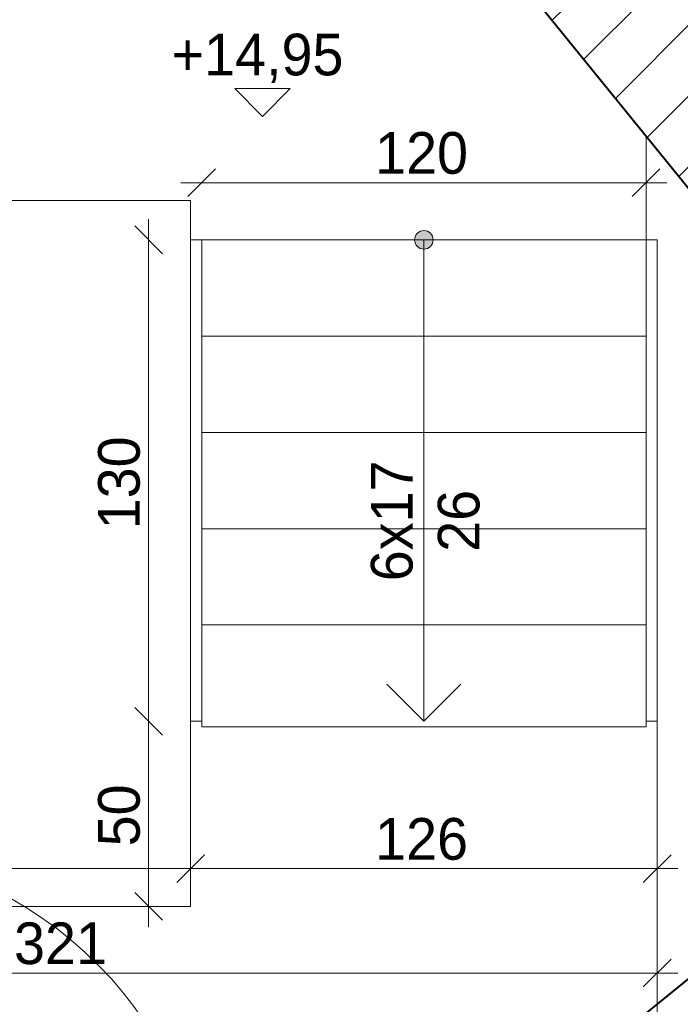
# Model space of a CAD drawing. Header units: millimetres. Extents: x 66905 to 78760, y -2855 to 13188.
# Tile 7 of 11: x 72698 to 74483, y 5612 to 8271. Entities that reach past the tile are written whole.
import ezdxf
from ezdxf.enums import TextEntityAlignment as Align

# ---------------------------------------------------------------- set-up
doc = ezdxf.new("R2010")
doc.units = ezdxf.units.MM
doc.header["$MEASUREMENT"] = 0
doc.linetypes.add('Kropkowana gęsto', pattern=[132.291663, 0, -132.291663])
doc.linetypes.add('Wipeout_Contour', pattern=[1000, 0, -1000])
for name, color, linetype, lineweight in [('0_Nr_pióra__1', 7, 'Continuous', 13), ('0_Nr_pióra__11', 7, 'Continuous', 13), ('0_Nr_pióra__7', 7, 'Continuous', 20), ('Drzwi ARCHICAD_Nr_pióra__27', 7, 'Continuous', 40), ('Drzwi ARCHICAD_Nr_pióra__3', 7, 'Continuous', 13), ('inw_schody zewnętrzne_Nr_pióra__27', 7, 'Continuous', 40), ('inw_schody zewnętrzne_Nr_pióra__87', 7, 'Continuous', 13), ('inw_wymiarowanie_Nr_pióra__1', 7, 'Continuous', 13), ('inw_ściany zewnętrzne_Nr_pióra__87', 7, 'Continuous', 13), ('Znaczniki drzwi ARCHICADa_Nr_pióra__1', 7, 'Continuous', 13), ('Znaczniki drzwi ARCHICADa_Nr_pióra__7', 7, 'Continuous', 20)]:
    doc.layers.add(name, color=color, linetype=linetype, lineweight=lineweight)
for name, color, linetype in [('Drzwi ARCHICAD', 7, 'Continuous'), ('inw_schody zewnętrzne', 7, 'Continuous'), ('inw_wymiarowanie', 7, 'Continuous'), ('inw_ściany zewnętrzne', 7, 'Continuous'), ('Znaczniki drzwi ARCHICADa', 7, 'Continuous')]:
    doc.layers.add(name, color=color, linetype=linetype)
doc.styles.add('STYL_AUTOMATYCZNY_1', font='txt')
doc.dimstyles.new('STYL_AUTOMATYCZNY__1', dxfattribs={"dimtxt": 112.5, "dimasz": 71.25, "dimexe": 0.18, "dimexo": 0.0625, "dimgap": 0.09, "dimtad": 1, "dimdec": 0, "dimlfac": 0.1, "dimzin": 0, "dimdsep": 46, "dimtxsty": 'STYL_AUTOMATYCZNY_1', "dimblk": 'ARROWHEAD_6', "dimblk1": 'ARROWHEAD_6', "dimblk2": 'ARROWHEAD_6', "dimcen": 0.09, "dimse1": 1, "dimse2": 1, "dimclrd": 7, "dimclre": 7, "dimclrt": 7, "dimadec": 1, "dimazin": 0, "dimtfac": 1, "dimtdec": 4, "dimtmove": 0, "dimatfit": 3, "dimfxl": 0, "dimtolj": 1, "dimtzin": 0, "dimarcsym": 0})
doc.dimstyles.new('STYL_AUTOMATYCZNY__2', dxfattribs={"dimtxt": 112.5, "dimasz": 71.25, "dimexe": 0.18, "dimexo": 0.0625, "dimgap": 0.09, "dimtad": 1, "dimtih": 1, "dimtoh": 1, "dimdec": 0, "dimlfac": 0.1, "dimzin": 0, "dimdsep": 46, "dimtxsty": 'STYL_AUTOMATYCZNY_1', "dimblk": 'ARROWHEAD_6', "dimblk1": 'ARROWHEAD_6', "dimblk2": 'ARROWHEAD_6', "dimcen": 0.09, "dimse1": 1, "dimse2": 1, "dimclrd": 7, "dimclre": 7, "dimclrt": 7, "dimadec": 1, "dimazin": 0, "dimtfac": 1, "dimtdec": 4, "dimtmove": 0, "dimatfit": 3, "dimfxl": 0, "dimtolj": 1, "dimtzin": 0, "dimarcsym": 0})
doc.dimstyles.new('STYL_AUTOMATYCZNY__3', dxfattribs={"dimtxt": 112.5, "dimasz": 71.25, "dimexe": 0.18, "dimexo": 0.0625, "dimgap": 0.09, "dimtad": 1, "dimdec": 0, "dimlfac": 0.1, "dimzin": 0, "dimdsep": 46, "dimtxsty": 'STYL_AUTOMATYCZNY_1', "dimblk": 'ARROWHEAD_6', "dimblk1": 'ARROWHEAD_6', "dimblk2": 'ARROWHEAD_6', "dimcen": 0.09, "dimse1": 1, "dimse2": 1, "dimclrd": 7, "dimclre": 7, "dimclrt": 7, "dimadec": 1, "dimazin": 0, "dimtfac": 1, "dimtdec": 4, "dimtmove": 2, "dimatfit": 3, "dimfxl": 0, "dimtolj": 1, "dimtzin": 0, "dimarcsym": 0})
pattern_1 = [(45, (0, 0), (-95.45941, 95.45941), [])]

# ---------------------------------------------------------------- blocks, each defined once
blk = doc.blocks.new('Strop_1_4', base_point=(71020, 5876.8))
at = {"layer": '0_Nr_pióra__1', "color": 7, "linetype": 'Continuous', "lineweight": 13, "flags": 128}
blk.add_lwpolyline([(71020, 5876.8), (70899.5, 5878.9), (71790.1, 4773.8), (72131.5, 4673.1), (73175.7, 4562.7), (73549.1, 4591.1), (74420, 5298.2), (74420, 6376.8), (73160, 6376.8), (73160, 5876.8)], close=True, dxfattribs=at)
blk = doc.blocks.new('Schody_1_4')
at = {"layer": '0_Nr_pióra__11', "color": 7, "linetype": 'Continuous', "lineweight": 13, "flags": 128}
for points in [[(73160, 7676.8), (73160, 6376.8), (73220, 6376.8), (73220, 7676.8)], [(74360, 7676.8), (74360, 6376.8), (74420, 6376.8), (74420, 7676.8)]]:
    blk.add_lwpolyline(points, close=True, dxfattribs=at)
at = {"color": 254, "linetype": 'Wipeout_Contour', "lineweight": 0, "ltscale": 296700.299568}
blk.add_wipeout([(74390, 7676.8), (73190, 7676.8), (73190, 7416.8), (74390, 7416.8)], dxfattribs=at)
at = {"linetype": 'Continuous', "lineweight": 0, "true_color": 0x000000}
blk.add_hatch(color=18, dxfattribs=at).paths.add_polyline_path([(73765, 7676.8, 1), (73815, 7676.8, 1)])
at = {"layer": '0_Nr_pióra__11', "color": 7, "linetype": 'Continuous', "lineweight": 13}
for p, q in [((74390, 7676.8), (73190, 7676.8)), ((73190, 7676.8), (73190, 7416.8)), ((74390, 7416.8), (74390, 7676.8)), ((73190, 7416.8), (74390, 7416.8))]:
    blk.add_line(p, q, dxfattribs=at)
at = {"layer": '0_Nr_pióra__11', "color": 7, "linetype": 'Continuous', "lineweight": 13, "flags": 128}
blk.add_lwpolyline([(73765, 7676.8, 1), (73815, 7676.8, 1)], format="xyb", close=True, dxfattribs=at)
at = {"color": 254, "linetype": 'Wipeout_Contour', "lineweight": 0, "ltscale": 296596.285058}
blk.add_wipeout([(74390, 7416.8), (73190, 7416.8), (73190, 7156.8), (74390, 7156.8)], dxfattribs=at)
at = {"layer": '0_Nr_pióra__11', "color": 7, "linetype": 'Continuous', "lineweight": 13}
for p, q in [((73790, 7676.8), (73790, 7416.8)), ((74390, 7416.8), (73190, 7416.8)), ((73190, 7416.8), (73190, 7156.8)), ((74390, 7156.8), (74390, 7416.8)), ((73190, 7156.8), (74390, 7156.8))]:
    blk.add_line(p, q, dxfattribs=at)
at = {"color": 254, "linetype": 'Wipeout_Contour', "lineweight": 0, "ltscale": 296495.88224}
blk.add_wipeout([(74390, 7156.8), (73190, 7156.8), (73190, 6896.8), (74390, 6896.8)], dxfattribs=at)
at = {"layer": '0_Nr_pióra__11', "color": 7, "linetype": 'Continuous', "lineweight": 13}
for p, q in [((74390, 7156.8), (73190, 7156.8)), ((73190, 7156.8), (73190, 6896.8)), ((74390, 6896.8), (74390, 7156.8)), ((73190, 6896.8), (74390, 6896.8))]:
    blk.add_line(p, q, dxfattribs=at)
at = {"color": 254, "linetype": 'Wipeout_Contour', "lineweight": 0, "ltscale": 296399.094784}
blk.add_wipeout([(74390, 6896.8), (73190, 6896.8), (73190, 6636.8), (74390, 6636.8)], dxfattribs=at)
at = {"layer": '0_Nr_pióra__11', "color": 7, "linetype": 'Continuous', "lineweight": 13}
for p, q in [((74390, 6896.8), (73190, 6896.8)), ((73190, 6896.8), (73190, 6636.8)), ((74390, 6636.8), (74390, 6896.8)), ((73190, 6636.8), (74390, 6636.8))]:
    blk.add_line(p, q, dxfattribs=at)
at = {"color": 254, "linetype": 'Wipeout_Contour', "lineweight": 0, "ltscale": 444433.394171}
blk.add_wipeout([(74390, 6636.8), (73190, 6636.8), (73190, 6376.8), (73190, 6361.8), (74390, 6361.8), (74390, 6376.8)], dxfattribs=at)
at = {"layer": '0_Nr_pióra__11', "color": 7, "linetype": 'Continuous', "lineweight": 13}
for p, q in [((73790, 7416.8), (73790, 6636.8)), ((74390, 6636.8), (73190, 6636.8)), ((73190, 6636.8), (73190, 6376.8)), ((73790, 6636.8), (73790, 6376.8)), ((74390, 6376.8), (74390, 6636.8)), ((73690, 6476.8), (73790, 6376.8)), ((73790, 6376.8), (73890, 6476.8)), ((73190, 6376.8), (73190, 6361.8)), ((73190, 6361.8), (74390, 6361.8)), ((74390, 6361.8), (74390, 6376.8))]:
    blk.add_line(p, q, dxfattribs=at)
blk = doc.blocks.new('Drzwi łukowe_ naświetle 24')
at = {"layer": 'Drzwi ARCHICAD_Nr_pióra__27', "color": 7, "linetype": 'Continuous', "lineweight": 40}
for p, q in [((-525, 0), (-525, -309.2)), ((-525, 0), (-525, -309.2)), ((525, 0), (525, -309.2)), ((525, 0), (525, -309.2))]:
    blk.add_line(p, q, dxfattribs=at)
at = {"layer": 'Drzwi ARCHICAD_Nr_pióra__3', "color": 7, "linetype": 'Continuous', "lineweight": 13}
blk.add_line((525, 0), (525, 1050), dxfattribs=at)
blk.add_arc((525, 0), 1050, 90, 180, dxfattribs=at)
blk = doc.blocks.new('Znacznik_PB')
at = {"layer": 'Znaczniki drzwi ARCHICADa_Nr_pióra__1', "color": 7, "linetype": 'Continuous', "lineweight": 13}
blk.add_line((7.7, 0), (7.7, 535.4), dxfattribs=at)
at = {"layer": 'Znaczniki drzwi ARCHICADa_Nr_pióra__7', "color": 7, "lineweight": 20, "style": 'STYL_AUTOMATYCZNY_1'}
for tag, p in [('AC_MarkerText_2', (-5.5, 226.5)), ('AC_MarkerText_3', (219.5, 226.5))]:
    blk.add_attdef(tag, text='', height=112.5, rotation=90, dxfattribs=at).set_placement(p, align=Align.BOTTOM_LEFT)
blk = doc.blocks.new('Ściana_4_4', base_point=(71761.8, 4721.6))
at = {"layer": 'inw_schody zewnętrzne', "linetype": 'Continuous', "lineweight": 0, "true_color": 0x000000}
h = blk.add_hatch(dxfattribs=at)
h.set_pattern_fill('Bloczki_ceramiczne_0004', color=18, style=0, pattern_type=2)
h.set_pattern_definition(pattern_1)
h.paths.add_polyline_path([(71916, 5006.4), (72137.7, 4733.2), (72163.4, 4980.7)])
h = blk.add_hatch(dxfattribs=at)
h.set_pattern_fill('Bloczki_ceramiczne_0004', color=18, style=0, pattern_type=2)
h.set_pattern_definition(pattern_1)
h.paths.add_polyline_path([(73465.7, 4838.2), (73473.6, 4844.6), (73466.4, 4845.4)])
at = {"layer": 'inw_schody zewnętrzne_Nr_pióra__27', "color": 7, "linetype": 'Continuous', "lineweight": 40}
for p, q in [((72163.4, 4980.7), (72131.5, 4673.1)), ((73207.8, 4872.2), (73175.9, 4564.7))]:
    blk.add_line(p, q, dxfattribs=at)
at = {"layer": 'inw_schody zewnętrzne_Nr_pióra__27', "color": 7, "linetype": 'Continuous', "lineweight": 40, "flags": 128}
for points in [[(72163.4, 4980.7), (71916, 5006.4)], [(73473.6, 4844.6), (73207.8, 4872.2)]]:
    blk.add_lwpolyline(points, dxfattribs=at)
at = {"layer": 'Drzwi ARCHICAD', "color": 7, "linetype": 'Continuous', "lineweight": 13, "xscale": -1, "zscale": 1000, "rotation": 354.0725391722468}
blk.add_blockref('Drzwi łukowe_ naświetle 24', (72685.6, 4926.4), dxfattribs=at)
at = {"layer": 'Znaczniki drzwi ARCHICADa', "color": 7, "lineweight": 13}
ref = blk.add_blockref('Znacznik_PB', (72685.6, 4926.4), dxfattribs=dict(at, rotation=354.0725391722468))
ref.add_attrib('AC_MarkerText_2', '101', dxfattribs={"layer": 'Znaczniki drzwi ARCHICADa_Nr_pióra__7', "color": 7, "lineweight": 20, "height": 112.5, "rotation": 84.0725, "style": 'STYL_AUTOMATYCZNY_1'}).set_placement((72699.4, 5152.5), align=Align.BOTTOM_LEFT)
ref.add_attrib('AC_MarkerText_3', '180', dxfattribs={"layer": 'Znaczniki drzwi ARCHICADa_Nr_pióra__7', "color": 7, "lineweight": 20, "height": 112.5, "rotation": 84.0725, "style": 'STYL_AUTOMATYCZNY_1'}).set_placement((72923.2, 5129.3), align=Align.BOTTOM_LEFT)
at = {"color": 254, "linetype": 'Wipeout_Contour', "lineweight": 0, "ltscale": 287653.09166}
blk.add_wipeout([(71602.5, 4427.3), (71842, 4402.4), (71872.9, 4700), (71756.6, 4712)], dxfattribs=at).dxf.layer = 'inw_schody zewnętrzne'
at = {"color": 254, "linetype": 'Wipeout_Contour', "lineweight": 0, "ltscale": 221615.71137}
blk.add_wipeout([(73990, 4480.2), (73569.1, 4523.9), (73661.5, 4213.5)], dxfattribs=at).dxf.layer = 'inw_schody zewnętrzne'
at = {"layer": 'inw_schody zewnętrzne', "linetype": 'Continuous', "lineweight": 0, "true_color": 0x000000}
h = blk.add_hatch(dxfattribs=at)
h.set_pattern_fill('Bloczki_ceramiczne_0004', color=18, style=0, pattern_type=2)
h.set_pattern_definition(pattern_1)
h.paths.add_polyline_path([(73908.6, 4799.5), (73473.6, 4844.6), (73569.1, 4523.9)])
at = {"layer": 'inw_schody zewnętrzne_Nr_pióra__27', "color": 7, "linetype": 'Continuous', "lineweight": 40}
blk.add_line((71756.6, 4712), (72131.5, 4673.1), dxfattribs=at)
at = {"layer": 'inw_schody zewnętrzne_Nr_pióra__87', "color": 7, "linetype": 'Continuous', "lineweight": 13, "flags": 128}
blk.add_lwpolyline([(71602.5, 4427.3), (71842, 4402.4)], dxfattribs=at)
at = {"color": 254, "linetype": 'Wipeout_Contour', "lineweight": 0, "ltscale": 220853.86186}
blk.add_wipeout([(73569.1, 4523.9), (73240.6, 4257.2), (73661.5, 4213.5)], dxfattribs=at).dxf.layer = 'inw_schody zewnętrzne'
at = {"layer": 'inw_schody zewnętrzne_Nr_pióra__87', "color": 7, "linetype": 'Continuous', "lineweight": 13, "flags": 128}
for points in [[(73661.5, 4213.5), (73990, 4480.2)], [(73403.6, 4240.3), (73661.5, 4213.5)]]:
    blk.add_lwpolyline(points, dxfattribs=at)
at = {"color": 254, "linetype": 'Wipeout_Contour', "lineweight": 0, "ltscale": 220835.473465}
blk.add_wipeout([(73434.5, 4537.8), (73420.5, 4403.2), (73569.1, 4523.9)], dxfattribs=at).dxf.layer = 'inw_schody zewnętrzne'
at = {"layer": 'inw_schody zewnętrzne', "linetype": 'Continuous', "lineweight": 0, "true_color": 0x000000}
h = blk.add_hatch(dxfattribs=at)
h.set_pattern_fill('Bloczki_ceramiczne_0004', color=18, style=0, pattern_type=2)
h.set_pattern_definition(pattern_1)
h.paths.add_polyline_path([(73175.9, 4564.7), (73569.1, 4523.9), (73473.6, 4844.6), (73180.2, 4606.4)])
at = {"layer": 'inw_schody zewnętrzne_Nr_pióra__27', "color": 7, "linetype": 'Continuous', "lineweight": 40}
for p, q in [((73569.1, 4523.9), (73908.6, 4799.5)), ((73175.9, 4564.7), (73569.1, 4523.9))]:
    blk.add_line(p, q, dxfattribs=at)
blk = doc.blocks.new('Ściana_5_4', base_point=(73566, 4534.2))
at = {"color": 254, "linetype": 'Wipeout_Contour', "lineweight": 0, "ltscale": 226214.259576}
blk.add_wipeout([(75312.2, 5939.1), (74983.8, 5672.4), (75268.6, 5518.2)], dxfattribs=at).dxf.layer = 'inw_schody zewnętrzne'
at = {"layer": 'inw_schody zewnętrzne', "linetype": 'Continuous', "lineweight": 0, "true_color": 0x000000}
h = blk.add_hatch(dxfattribs=at)
h.set_pattern_fill('Bloczki_ceramiczne_0004', color=18, style=0, pattern_type=2)
h.set_pattern_definition(pattern_1)
h.paths.add_polyline_path([(75028.9, 6107.3), (74689.5, 5831.7), (74983.8, 5672.4)])
at = {"color": 254, "linetype": 'Wipeout_Contour', "lineweight": 0, "ltscale": 225792.789052}
blk.add_wipeout([(74983.8, 5672.4), (74940.1, 5251.5), (75268.6, 5518.2)], dxfattribs=at).dxf.layer = 'inw_schody zewnętrzne'
at = {"layer": 'inw_schody zewnętrzne_Nr_pióra__87', "color": 7, "linetype": 'Continuous', "lineweight": 13, "flags": 128}
blk.add_lwpolyline([(75268.6, 5518.2), (75312.2, 5939.1)], dxfattribs=at)
at = {"color": 254, "linetype": 'Wipeout_Contour', "lineweight": 0, "ltscale": 298155.095437}
blk.add_wipeout([(74983.8, 5672.4), (73569.1, 4523.9), (73990, 4480.2), (74940.1, 5251.5)], dxfattribs=at).dxf.layer = 'inw_schody zewnętrzne'
at = {"layer": 'inw_schody zewnętrzne', "linetype": 'Continuous', "lineweight": 0, "true_color": 0x000000}
h = blk.add_hatch(dxfattribs=at)
h.set_pattern_fill('Bloczki_ceramiczne_0004', color=18, style=0, pattern_type=2)
h.set_pattern_definition(pattern_1)
h.paths.add_polyline_path([(73473.6, 4844.6), (73908.6, 4799.5), (74644.3, 5396.8), (74689.5, 5831.7)])
h = blk.add_hatch(dxfattribs=at)
h.set_pattern_fill('Bloczki_ceramiczne_0004', color=18, style=0, pattern_type=2)
h.set_pattern_definition(pattern_1)
h.paths.add_polyline_path([(74689.5, 5831.7), (74644.3, 5396.8), (74983.8, 5672.4)])
at = {"layer": 'inw_schody zewnętrzne_Nr_pióra__27', "color": 7, "linetype": 'Continuous', "lineweight": 40}
for p, q in [((74983.8, 5672.4), (75028.9, 6107.3)), ((74644.3, 5396.8), (74983.8, 5672.4)), ((73908.6, 4799.5), (74644.3, 5396.8)), ((73569.1, 4523.9), (73908.6, 4799.5))]:
    blk.add_line(p, q, dxfattribs=at)
at = {"layer": 'inw_schody zewnętrzne_Nr_pióra__27', "color": 7, "linetype": 'Continuous', "lineweight": 40, "flags": 128}
blk.add_lwpolyline([(74689.5, 5831.7), (73473.6, 4844.6)], dxfattribs=at)
at = {"layer": 'inw_schody zewnętrzne_Nr_pióra__87', "color": 7, "linetype": 'Continuous', "lineweight": 13, "flags": 128}
blk.add_lwpolyline([(73990, 4480.2), (75268.6, 5518.2)], dxfattribs=at)
blk = doc.blocks.new('Ściana_7_4', base_point=(75161.6, 7481.8))
at = {"color": 254, "linetype": 'Wipeout_Contour', "lineweight": 0, "ltscale": 223632.083457}
blk.add_wipeout([(73756.7, 9228), (74023.4, 8899.5), (74177.6, 9184.3)], dxfattribs=at).dxf.layer = 'inw_schody zewnętrzne'
at = {"layer": 'inw_schody zewnętrzne', "linetype": 'Continuous', "lineweight": 0, "true_color": 0x000000}
h = blk.add_hatch(dxfattribs=at)
h.set_pattern_fill('Bloczki_ceramiczne_0004', color=18, style=0, pattern_type=2)
h.set_pattern_definition(pattern_1)
h.paths.add_polyline_path([(73588.5, 8944.7), (73864.1, 8605.2), (74023.4, 8899.5)])
at = {"color": 254, "linetype": 'Wipeout_Contour', "lineweight": 0, "ltscale": 224269.671859}
blk.add_wipeout([(74023.4, 8899.5), (74444.3, 8855.8), (74177.6, 9184.3)], dxfattribs=at).dxf.layer = 'inw_schody zewnętrzne'
at = {"layer": 'inw_schody zewnętrzne_Nr_pióra__87', "color": 7, "linetype": 'Continuous', "lineweight": 13, "flags": 128}
blk.add_lwpolyline([(74177.6, 9184.3), (73756.7, 9228)], dxfattribs=at)
at = {"color": 254, "linetype": 'Wipeout_Contour', "lineweight": 0, "ltscale": 300698.93296}
blk.add_wipeout([(74444.3, 8855.8), (74023.4, 8899.5), (75171.9, 7484.9), (75215.6, 7905.7)], dxfattribs=at).dxf.layer = 'inw_schody zewnętrzne'
at = {"layer": 'inw_schody zewnętrzne', "linetype": 'Continuous', "lineweight": 0, "true_color": 0x000000}
h = blk.add_hatch(dxfattribs=at)
h.set_pattern_fill('Bloczki_ceramiczne_0004', color=18, style=0, pattern_type=2)
h.set_pattern_definition(pattern_1)
h.paths.add_polyline_path([(73864.1, 8605.2), (74299, 8560.1), (74023.4, 8899.5)])
h = blk.add_hatch(dxfattribs=at)
h.set_pattern_fill('Bloczki_ceramiczne_0004', color=18, style=0, pattern_type=2)
h.set_pattern_definition(pattern_1)
h.paths.add_polyline_path([(74299, 8560.1), (73864.1, 8605.2), (74851.2, 7389.4), (74896.3, 7824.3)])
at = {"layer": 'inw_schody zewnętrzne_Nr_pióra__27', "color": 7, "linetype": 'Continuous', "lineweight": 40}
for p, q in [((74023.4, 8899.5), (73588.5, 8944.7)), ((74299, 8560.1), (74023.4, 8899.5)), ((74896.3, 7824.3), (74299, 8560.1)), ((75171.9, 7484.9), (74896.3, 7824.3))]:
    blk.add_line(p, q, dxfattribs=at)
at = {"layer": 'inw_schody zewnętrzne_Nr_pióra__27', "color": 7, "linetype": 'Continuous', "lineweight": 40, "flags": 128}
blk.add_lwpolyline([(73864.1, 8605.2), (74851.2, 7389.4)], dxfattribs=at)
at = {"layer": 'inw_schody zewnętrzne_Nr_pióra__87', "color": 7, "linetype": 'Continuous', "lineweight": 13, "flags": 128}
blk.add_lwpolyline([(75215.6, 7905.7), (74177.6, 9184.3)], dxfattribs=at)
blk = doc.blocks.new('Ściana_9_4', base_point=(76690, 6805.8))
at = {"layer": 'inw_ściany zewnętrzne_Nr_pióra__87', "color": 7, "linetype": 'Continuous', "lineweight": 13}
for radius in [4300, 3800]:
    blk.add_arc((72890, 6805.8), radius, 0, 180, dxfattribs=at)
blk = doc.blocks.new('Ściana_10_4', base_point=(69090, 6805.8))
at = {"layer": 'inw_ściany zewnętrzne_Nr_pióra__87', "color": 7, "linetype": 'Continuous', "lineweight": 13}
for radius in [4300, 3800]:
    blk.add_arc((72890, 6805.8), radius, 180, 0, dxfattribs=at)
blk = doc.blocks.new('ARROWHEAD_6')
at = {"color": 0, "linetype": 'Continuous', "lineweight": 0}
for p, q in [((-0.5, -0.5), (0.5, 0.5)), ((0, 0), (-1, 0))]:
    blk.add_line(p, q, dxfattribs=at)
blk = doc.blocks.new('*D60')
at = {"layer": 'inw_wymiarowanie_Nr_pióra__1', "color": 7, "linetype": 'Continuous', "lineweight": 13}
for p, q in [((73227.5, 7868.6), (73152.5, 7793.6)), ((74352.5, 7793.6), (74427.5, 7868.6)), ((73133.8, 7831.1), (73190, 7831.1)), ((73190, 7831.1), (74390, 7831.1)), ((74390, 7831.1), (74446.3, 7831.1))]:
    blk.add_line(p, q, dxfattribs=at)
at = {"layer": 'inw_wymiarowanie_Nr_pióra__1', "color": 7, "lineweight": 13, "insert": (73658.2, 7853.6), "char_height": 112.5, "attachment_point": 7, "style": 'STYL_AUTOMATYCZNY_1'}
blk.add_mtext('\\A1;{\\pql;\\fCentury Gothic|b0|i0|c238|p34;120}', dxfattribs=at)
blk = doc.blocks.new('*D61')
at = {"layer": 'inw_wymiarowanie_Nr_pióra__1', "color": 7, "linetype": 'Continuous', "lineweight": 13}
for p, q in [((73009, 6414.3), (73084, 6339.3)), ((73046.5, 5876.8), (73046.5, 6376.8)), ((73009, 5914.3), (73084, 5839.3)), ((73046.5, 5820.5), (73046.5, 5876.8))]:
    blk.add_line(p, q, dxfattribs=at)
at = {"layer": 'inw_wymiarowanie_Nr_pióra__1', "color": 7, "lineweight": 13, "insert": (73024, 6038.9), "char_height": 112.5, "attachment_point": 7, "rotation": 90, "style": 'STYL_AUTOMATYCZNY_1'}
blk.add_mtext('\\A1;{\\pql;\\fCentury Gothic|b0|i0|c238|p34;50}', dxfattribs=at)
blk = doc.blocks.new('*D62')
at = {"layer": 'inw_wymiarowanie_Nr_pióra__1', "color": 7, "linetype": 'Continuous', "lineweight": 13}
for p, q in [((73084, 7639.3), (73009, 7714.3)), ((73046.5, 7676.8), (73046.5, 7733)), ((73046.5, 6376.8), (73046.5, 7676.8)), ((73009, 6414.3), (73084, 6339.3))]:
    blk.add_line(p, q, dxfattribs=at)
at = {"layer": 'inw_wymiarowanie_Nr_pióra__1', "color": 7, "lineweight": 13, "insert": (73024, 6895), "char_height": 112.5, "attachment_point": 7, "rotation": 90, "style": 'STYL_AUTOMATYCZNY_1'}
blk.add_mtext('\\A1;{\\pql;\\fCentury Gothic|b0|i0|c238|p34;130}', dxfattribs=at)
blk = doc.blocks.new('Wymiary_10_4', base_point=(73354.1, 8010))
at = {"layer": '0_Nr_pióra__1', "color": 7, "linetype": 'Continuous', "lineweight": 13}
for p, q in [((73354.1, 8010), (73279.1, 8085)), ((73279.1, 8085), (73429.1, 8085)), ((73429.1, 8085), (73354.1, 8010))]:
    blk.add_line(p, q, dxfattribs=at)
at = {"layer": '0_Nr_pióra__1', "color": 7, "lineweight": 13, "insert": (73108.4, 8100), "char_height": 112.5, "attachment_point": 7, "style": 'STYL_AUTOMATYCZNY_1'}
blk.add_mtext('\\A1;{\\pql;\\fCentury Gothic|b0|i0|c238|p34;+14,95}', dxfattribs=at)
blk = doc.blocks.new('*D82')
at = {"layer": 'inw_wymiarowanie_Nr_pióra__1', "color": 7, "linetype": 'Continuous', "lineweight": 13}
for p, q in [((68627.4, 11543.3), (68552.4, 11468.3)), ((77152.6, 11468.3), (77227.6, 11543.3)), ((68533.7, 11505.8), (68589.9, 11505.8)), ((68589.9, 11505.8), (77190.1, 11505.8)), ((77190.1, 11505.8), (77246.4, 11505.8))]:
    blk.add_line(p, q, dxfattribs=at)
at = {"layer": 'inw_wymiarowanie_Nr_pióra__1', "color": 7, "lineweight": 13, "insert": (72758.2, 11528.3), "char_height": 112.5, "attachment_point": 7, "style": 'STYL_AUTOMATYCZNY_1'}
blk.add_mtext('\\A1;{\\pql;\\fCentury Gothic|b0|i0|c238|p34;860}', dxfattribs=at)
blk = doc.blocks.new('*D83')
at = {"layer": 'inw_wymiarowanie_Nr_pióra__1', "color": 7, "linetype": 'Continuous', "lineweight": 13}
for p, q in [((77625.2, 11071.3), (77550.1, 11146.2)), ((77587.6, 11165), (77587.6, 11108.8)), ((77587.6, 11108.8), (77593.1, 2508.5)), ((77555.5, 2546), (77630.6, 2471)), ((77593.1, 2508.5), (77593.1, 2452.3))]:
    blk.add_line(p, q, dxfattribs=at)
at = {"layer": 'inw_wymiarowanie_Nr_pióra__1', "color": 7, "lineweight": 13, "insert": (77612.8, 6940.5), "char_height": 112.5, "attachment_point": 7, "rotation": 270.0362, "style": 'STYL_AUTOMATYCZNY_1'}
blk.add_mtext('\\A1;{\\pql;\\fCentury Gothic|b0|i0|c238|p34;860}', dxfattribs=at)
blk = doc.blocks.new('*D84')
at = {"layer": 'inw_wymiarowanie_Nr_pióra__1', "color": 7, "linetype": 'Continuous', "lineweight": 13}
for p, q in [((68205.2, 11159.1), (68205.3, 11102.8)), ((68242.8, 11065.4), (68167.8, 11140.3)), ((68205.3, 11102.8), (68210.7, 2502.6)), ((68173.2, 2540.1), (68248.2, 2465.1)), ((68210.7, 2502.6), (68210.7, 2446.3))]:
    blk.add_line(p, q, dxfattribs=at)
at = {"layer": 'inw_wymiarowanie_Nr_pióra__1', "color": 7, "lineweight": 13, "insert": (68230.4, 6934.5), "char_height": 112.5, "attachment_point": 7, "rotation": 270.0362, "style": 'STYL_AUTOMATYCZNY_1'}
blk.add_mtext('\\A1;{\\pql;\\fCentury Gothic|b0|i0|c238|p34;860}', dxfattribs=at)
blk = doc.blocks.new('*D88')
at = {"layer": 'inw_wymiarowanie_Nr_pióra__1', "color": 7, "linetype": 'Continuous', "lineweight": 13}
for p, q in [((71246.8, 5734.4), (71171.8, 5659.4)), ((74382.5, 5659.4), (74457.5, 5734.4)), ((71153, 5696.9), (71209.3, 5696.9)), ((71209.3, 5696.9), (74420, 5696.9)), ((74420, 5696.9), (74476.3, 5696.9))]:
    blk.add_line(p, q, dxfattribs=at)
at = {"layer": 'inw_wymiarowanie_Nr_pióra__1', "color": 7, "lineweight": 13, "insert": (72682.8, 5719.4), "char_height": 112.5, "attachment_point": 7, "style": 'STYL_AUTOMATYCZNY_1'}
blk.add_mtext('\\A1;{\\pql;\\fCentury Gothic|b0|i0|c238|p34;321}', dxfattribs=at)
blk = doc.blocks.new('*D89')
at = {"layer": 'inw_wymiarowanie_Nr_pióra__1', "color": 7, "linetype": 'Continuous', "lineweight": 13}
for p, q in [((71246.8, 6016.3), (71171.8, 5941.3)), ((73197.5, 6016.3), (73122.5, 5941.3)), ((71153, 5978.8), (71209.3, 5978.8)), ((71209.3, 5978.8), (73160, 5978.8))]:
    blk.add_line(p, q, dxfattribs=at)
at = {"layer": 'inw_wymiarowanie_Nr_pióra__1', "color": 7, "lineweight": 13, "insert": (72052.8, 6001.3), "char_height": 112.5, "attachment_point": 7, "style": 'STYL_AUTOMATYCZNY_1'}
blk.add_mtext('\\A1;{\\pql;\\fCentury Gothic|b0|i0|c238|p34;195}', dxfattribs=at)
blk = doc.blocks.new('*D90')
at = {"layer": 'inw_wymiarowanie_Nr_pióra__1', "color": 7, "linetype": 'Continuous', "lineweight": 13}
for p, q in [((73197.5, 6016.3), (73122.5, 5941.3)), ((74382.5, 5941.3), (74457.5, 6016.3)), ((73160, 5978.8), (74420, 5978.8)), ((74420, 5978.8), (74476.3, 5978.8))]:
    blk.add_line(p, q, dxfattribs=at)
at = {"layer": 'inw_wymiarowanie_Nr_pióra__1', "color": 7, "lineweight": 13, "insert": (73658.2, 6001.3), "char_height": 112.5, "attachment_point": 7, "style": 'STYL_AUTOMATYCZNY_1'}
blk.add_mtext('\\A1;{\\pql;\\fCentury Gothic|b0|i0|c238|p34;126}', dxfattribs=at)
blk = doc.blocks.new('*D95')
at = {"layer": 'inw_wymiarowanie_Nr_pióra__1', "color": 7, "linetype": 'Continuous', "lineweight": 13}
for p, q in [((74258.6, 9322.5), (74294, 9278.9)), ((74346.8, 9273.4), (74241.3, 9284.3)), ((74294, 9278.9), (75598.8, 7671.8)), ((75546, 7677.3), (75651.5, 7666.3)), ((75598.8, 7671.8), (75634.2, 7628.1))]:
    blk.add_line(p, q, dxfattribs=at)
at = {"layer": 'inw_wymiarowanie_Nr_pióra__1', "color": 7, "lineweight": 13, "insert": (74785.9, 8708.7), "char_height": 112.5, "attachment_point": 7, "rotation": 309.0725, "style": 'STYL_AUTOMATYCZNY_1'}
blk.add_mtext('\\A1;{\\pql;\\fCentury Gothic|b0|i0|c238|p34;207}', dxfattribs=at)

msp = doc.modelspace()

# ---------------------------------------------------------------- linework, layer by layer
at = {"layer": '0_Nr_pióra__1', "color": 7, "linetype": 'Continuous', "lineweight": 13}
msp.add_line((71390, 7782.7), (73160, 7782.7), dxfattribs=at)

# ---------------------------------------------------------------- block references
at = {"color": 7, "linetype": 'Continuous', "lineweight": 13}
for name, p in [('Wymiary_10_4', (73354.1, 8010)), ('Strop_1_4', (71020, 5876.8))]:
    msp.add_blockref(name, p, dxfattribs=at)

# ---------------------------------------------------------------- next in the draw order: block references
at = {"color": 8, "linetype": 'Kropkowana gęsto', "lineweight": 5}
msp.add_blockref('Schody_1_4', (0, 0), dxfattribs=at)
at = {"layer": 'inw_schody zewnętrzne', "color": 7, "lineweight": 40}
msp.add_blockref('Ściana_4_4', (71761.8, 4721.6), dxfattribs=at)

# ---------------------------------------------------------------- next in the draw order: linework, layer by layer
at = {"layer": '0_Nr_pióra__1', "color": 7, "linetype": 'Continuous', "lineweight": 13}
msp.add_line((73160, 7782.7), (73160, 7650.9), dxfattribs=at)

# ---------------------------------------------------------------- next in the draw order: block references
at = {"layer": 'inw_schody zewnętrzne', "color": 7, "lineweight": 40}
for name, p in [('Ściana_7_4', (75161.6, 7481.8)), ('Ściana_5_4', (73566, 4534.2))]:
    msp.add_blockref(name, p, dxfattribs=at)

# ---------------------------------------------------------------- next in the draw order: texts
at = {"layer": '0_Nr_pióra__7', "color": 7, "linetype": 'Continuous', "lineweight": 20, "insert": (73941.6, 6917.9), "char_height": 112.5, "attachment_point": 8, "rotation": 90, "line_spacing_factor": 0.963147, "style": 'STYL_AUTOMATYCZNY_1'}
msp.add_mtext('\\A1;{\\pqc;\\fCentury Gothic|b0|i0|c238|p34;6\\fCentury Gothic|b0|i0|c238|p34;x17\\P\\pqc;\\fCentury Gothic|b0|i0|c238|p34;26}', dxfattribs=at)

# ---------------------------------------------------------------- next in the draw order: dimensions: what is measured, and where the dimension line sits
at = {"layer": 'inw_wymiarowanie', "color": 7, "linetype": 'Continuous', "lineweight": 13}
for base, p1, p2, angle, picture, middle, turn in [((68210.7, 2502.6), (72889.8, 11105.8), (72895.3, 2505.5), 270.0362, '*D84', (68286.7, 6805.9), 270.0362), ((73046.5, 7676.8), (73190, 6376.8), (73190, 7676.8), 90, '*D62', (72967.7, 7023.6), 90), ((73046.5, 6376.8), (73160, 5876.8), (73190, 6376.8), 90, '*D61', (72967.7, 6124.7), 90)]:
    dim = msp.add_linear_dim(base=base, p1=p1, p2=p2, angle=angle, dimstyle='STYL_AUTOMATYCZNY__1', dxfattribs=at)
    dim.commit()
    dim.dimension.update_dxf_attribs({"geometry": picture, "text_midpoint": middle, "dimtype": 160, "text_rotation": turn})
dim = msp.add_linear_dim(base=(73160, 5978.8), p1=(71209.3, 5876.8), p2=(73160, 5876.8), dimstyle='STYL_AUTOMATYCZNY__2', dxfattribs=at)
dim.commit()
dim.dimension.update_dxf_attribs({"geometry": '*D89', "text_midpoint": (72181.5, 6057.6), "dimtype": 160})

# ---------------------------------------------------------------- next in the draw order: linework, layer by layer
at = {"layer": '0_Nr_pióra__1', "color": 7, "linetype": 'Continuous', "lineweight": 13}
msp.add_line((74390, 7676.8), (74390, 7957.4), dxfattribs=at)
msp.add_circle((72890, 6805.8), 3800, dxfattribs=at)

# ---------------------------------------------------------------- next in the draw order: block references
at = {"layer": 'inw_ściany zewnętrzne', "color": 7, "lineweight": 40}
for name, p in [('Ściana_9_4', (76690, 6805.8)), ('Ściana_10_4', (69090, 6805.8))]:
    msp.add_blockref(name, p, dxfattribs=at)

# ---------------------------------------------------------------- next in the draw order: dimensions: what is measured, and where the dimension line sits
at = {"layer": 'inw_wymiarowanie', "color": 7, "linetype": 'Continuous', "lineweight": 13}
for base, p1, p2, picture, middle in [((77190.1, 11505.8), (68589.9, 6545.6), (77190.1, 6556.1), '*D82', (72886.8, 11584.5)), ((74390, 7831.1), (73190, 7676.8), (74390, 7676.8), '*D60', (73786.8, 7909.8)), ((74420, 5978.8), (73160, 5876.8), (74420, 5902.4), '*D90', (73786.8, 6057.6)), ((74420, 5696.9), (71209.3, 5876.8), (74420, 5902.4), '*D88', (72811.5, 5775.7))]:
    dim = msp.add_linear_dim(base=base, p1=p1, p2=p2, dimstyle='STYL_AUTOMATYCZNY__2', dxfattribs=at)
    dim.commit()
    dim.dimension.update_dxf_attribs({"geometry": picture, "text_midpoint": middle, "dimtype": 160})
for base, p1, p2, angle, dimstyle, picture, middle, turn in [((77593.1, 2508.5), (72889.8, 11105.8), (72895.3, 2505.5), 270.0362, 'STYL_AUTOMATYCZNY__1', '*D83', (77669.1, 6811.9), 270.0362), ((75598.8, 7671.8), (74177.6, 9184.3), (75482.3, 7577.2), 309.0725, 'STYL_AUTOMATYCZNY__3', '*D95', (74910.6, 8644.3), 309.0725)]:
    dim = msp.add_linear_dim(base=base, p1=p1, p2=p2, angle=angle, dimstyle=dimstyle, dxfattribs=at)
    dim.commit()
    dim.dimension.update_dxf_attribs({"geometry": picture, "text_midpoint": middle, "dimtype": 160, "text_rotation": turn})
msp.add_linear_dim(base=(74840.8747388, 7402.1002428), p1=(74357.6319844, 7997.3129587), p2=(74357.6319844, 7997.3129587), angle=219.0725392, location=(74790.4162841, 7462.5703007), text_rotation=39.0725392, dimstyle='STYL_AUTOMATYCZNY__1', dxfattribs=at).render()

doc.saveas('drawing.dxf')
